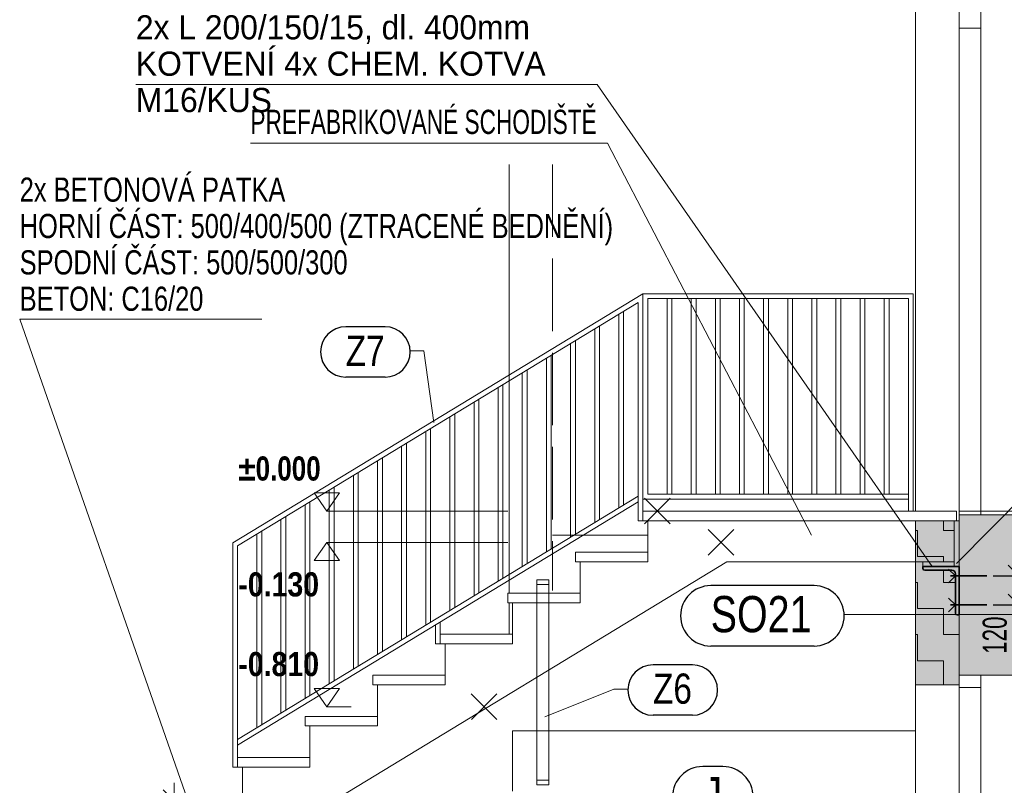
# Model space of a CAD drawing. Header units: millimetres. Extents: x 29003 to 60673, y -60985 to 17010.
# Tile 11 of 128: x 29003 to 33083, y -36696 to -33525. Entities that reach past the tile are written whole.
import ezdxf

# ---------------------------------------------------------------- set-up
doc = ezdxf.new("R2010")
doc.units = ezdxf.units.MM
doc.header["$PDMODE"] = 65
doc.linetypes.add('Carkovana 2x_1', pattern=[390, 300, -90])
for name, color, linetype, lineweight in [('XR$1$ŘEZY_1', 7, 'Continuous', 25), ('XR$2$ŘEZY - KOTY_ TEXTY_1', 7, 'Continuous', 25), ('XR$3$ŘEZY - FILING_1', 7, 'Continuous', 25)]:
    doc.layers.add(name, color=color, linetype=linetype, lineweight=lineweight)
doc.styles.add('ARIAL', font='ARIAL.TTF')
doc.styles.add('ARIALNARROW', font='ARIALN.TTF')
doc.dimstyles.new('DIMSTYLE_4', dxfattribs={"dimtxt": 100, "dimasz": 150, "dimexe": 0, "dimexo": 0, "dimgap": 50, "dimtad": 2, "dimdec": 0, "dimrnd": 5, "dimzin": 12, "dimdsep": 46, "dimtxsty": 'ARIALNARROW', "dimblk1": 'ALL_ML_STRICH', "dimblk2": 'ALL_ML_STRICH', "dimsah": 1, "dimcen": 0, "dimclrd": 6, "dimclre": 6, "dimclrt": 6, "dimadec": 0, "dimazin": 0, "dimtfac": 1, "dimtdec": 0, "dimtix": 1, "dimtmove": 2, "dimatfit": 3, "dimfxl": 0, "dimtzin": 0, "dimlwd": 0, "dimlwe": 13, "dimarcsym": 0})
doc.dimstyles.new('DIMSTYLE_5', dxfattribs={"dimtxt": 100, "dimasz": 150, "dimexe": 0, "dimexo": 0, "dimgap": 50, "dimtad": 2, "dimdec": 0, "dimrnd": 5, "dimzin": 12, "dimdsep": 46, "dimtxsty": 'ARIALNARROW', "dimblk1": 'ALL_ML_STRICH', "dimblk2": 'ALL_ML_STRICH', "dimsah": 1, "dimcen": 0, "dimclrd": 6, "dimclre": 6, "dimclrt": 6, "dimadec": 0, "dimazin": 0, "dimtfac": 1, "dimtdec": 0, "dimtix": 1, "dimtmove": 2, "dimatfit": 3, "dimfxl": 0, "dimtvp": 1.2, "dimtzin": 0, "dimlwd": 0, "dimlwe": 13, "dimarcsym": 0})

# ---------------------------------------------------------------- blocks, each defined once
blk = doc.blocks.new('KOMPLEXNÍ OBJEKT_3')
at = {"layer": 'XR$1$ŘEZY_1', "color": 7, "linetype": 'Continuous', "lineweight": 13}
for p, q in [((31585.9, -35560.2), (31585.9, -35600.2)), ((32885.9, -35560.2), (31585.9, -35560.2)), ((32885.9, -35600.2), (32885.9, -35560.2)), ((31585.9, -35600.2), (32885.9, -35600.2)), ((31605.9, -35770.2), (31605.9, -35600.2)), ((32875.9, -35600.2), (32875.9, -35770.2)), ((31605.9, -35730.2), (31305.9, -35730.2)), ((31305.9, -35730.2), (31305.9, -35770.2)), ((31605.9, -35770.2), (31605.9, -35730.2)), ((30253.4, -36790.2), (31933.4, -35770.2)), ((31305.9, -35770.2), (31605.9, -35770.2)), ((31325.9, -35940.2), (31325.9, -35770.2)), ((31933.4, -35770.2), (32875.9, -35770.2)), ((31325.9, -35900.2), (31025.9, -35900.2)), ((31025.9, -35900.2), (31025.9, -35940.2)), ((31325.9, -35940.2), (31325.9, -35900.2)), ((31025.9, -35940.2), (31325.9, -35940.2)), ((31045.9, -36110.2), (31045.9, -35940.2)), ((31045.9, -36070.2), (30745.9, -36070.2)), ((30745.9, -36070.2), (30745.9, -36110.2)), ((31045.9, -36110.2), (31045.9, -36070.2)), ((30745.9, -36110.2), (31045.9, -36110.2)), ((30765.9, -36280.2), (30765.9, -36110.2)), ((30765.9, -36240.2), (30465.9, -36240.2)), ((30465.9, -36240.2), (30465.9, -36280.2)), ((30765.9, -36280.2), (30765.9, -36240.2)), ((30465.9, -36280.2), (30765.9, -36280.2)), ((30485.9, -36450.2), (30485.9, -36280.2)), ((30485.9, -36410.2), (30185.9, -36410.2)), ((30185.9, -36410.2), (30185.9, -36450.2)), ((30485.9, -36450.2), (30485.9, -36410.2)), ((30185.9, -36450.2), (30485.9, -36450.2)), ((30205.9, -36620.2), (30205.9, -36450.2)), ((30205.9, -36580.2), (29905.9, -36580.2)), ((29905.9, -36580.2), (29905.9, -36620.2)), ((30205.9, -36620.2), (30205.9, -36580.2)), ((29905.9, -36620.2), (30205.9, -36620.2)), ((29925.9, -36750.2), (29925.9, -36620.2)), ((29925.9, -36750.2), (30095.9, -36750.2)), ((30095.9, -36750.2), (30095.9, -36790.2)), ((30095.9, -36790.2), (30253.4, -36790.2))]:
    blk.add_line(p, q, dxfattribs=at)
blk = doc.blocks.new('COMPLEX_ELEVATIONDIM_3')
at = {"layer": 'XR$2$ŘEZY - KOTY_ TEXTY_1', "color": 6, "linetype": 'Continuous', "lineweight": 13}
for p, q in [((30328.7, -35485.2), (30223.7, -35485.2)), ((30223.7, -35485.2), (30276.2, -35560.2)), ((30276.2, -35560.2), (30328.7, -35485.2)), ((31592.9, -35507.1), (31698.8, -35613.1)), ((31593, -35613.1), (31698.9, -35507.1)), ((30276.2, -35560.2), (30276.2, -35560.2)), ((30276.2, -35560.2), (30276.2, -35560.2)), ((30276.2, -35560.2), (31026.2, -35560.2)), ((30276.2, -35560.2), (30276.2, -35560.2)), ((30276.2, -35560.2), (30276.2, -35560.2)), ((31856.3, -35637.1), (31962.2, -35743.1)), ((31856.4, -35743.1), (31962.3, -35637.1)), ((30223.7, -35765.2), (30276.2, -35690.2)), ((30276.2, -35690.2), (30328.7, -35765.2)), ((30276.2, -35690.2), (30276.2, -35690.2)), ((30276.2, -35690.2), (30276.2, -35690.2)), ((30276.2, -35690.2), (31026.2, -35690.2)), ((30276.2, -35690.2), (30276.2, -35690.2)), ((30276.2, -35690.2), (30276.2, -35690.2)), ((30328.7, -35765.2), (30223.7, -35765.2)), ((30328.7, -36295.2), (30223.7, -36295.2)), ((30223.7, -36295.2), (30276.2, -36370.2)), ((30276.2, -36370.2), (30328.7, -36295.2)), ((30874.6, -36317.1), (30980.6, -36423.1)), ((30874.8, -36423.1), (30980.7, -36317.1)), ((30276.2, -36370.2), (30276.2, -36370.2)), ((30276.2, -36370.2), (30276.2, -36370.2)), ((30276.2, -36370.2), (30376.2, -36370.2)), ((30276.2, -36370.2), (30276.2, -36370.2)), ((30276.2, -36370.2), (30276.2, -36370.2))]:
    blk.add_line(p, q, dxfattribs=at)
at = {"layer": 'XR$2$ŘEZY - KOTY_ TEXTY_1', "color": 6, "linetype": 'Continuous', "lineweight": 18, "char_height": 100, "attachment_point": 7, "style": 'ARIALNARROW'}
for s, insert, width in [('\\W0.94;\\fArial Narrow|i0|b1|c0|p0;±0.000', (29908.7, -35435.2), 388.576), ('\\W1.03;\\fArial Narrow|i0|b1|c0|p0;-0.130', (29909.1, -35915.2), 392.672), ('\\W1.03;\\fArial Narrow|i0|b1|c0|p0;-0.810', (29909.1, -36245.2), 392.672)]:
    blk.add_mtext(s, dxfattribs=dict(at, insert=insert, width=width))
blk = doc.blocks.new('ALL_ML_STRICH')
at = {"color": 0, "linetype": 'ByBlock', "lineweight": -2}
for p, q in [((-0.3, -0.3), (0.3, 0.3)), ((0, -0.5), (0, 0.5)), ((-1, 0), (0.5, 0))]:
    blk.add_line(p, q, dxfattribs=at)
blk = doc.blocks.new('*D237')
at = {"layer": 'DEFPOINTS', "color": 6, "linetype": 'Continuous', "lineweight": 18}
for p in [(33010.9, -35829), (33010.9, -35949), (33144.3, -35949)]:
    blk.add_point(p, dxfattribs=at)
at = {"layer": 'XR$2$ŘEZY - KOTY_ TEXTY_1', "color": 6, "linetype": 'Continuous', "lineweight": -2}
for p, q in [((33037.2, -35829), (33144.3, -35829)), ((33144.3, -35949), (33144.3, -35829)), ((33037.2, -35949), (33144.3, -35949))]:
    blk.add_line(p, q, dxfattribs=at)
at = {"layer": 'XR$2$ŘEZY - KOTY_ TEXTY_1', "color": 6, "linetype": 'Continuous', "lineweight": 18, "xscale": 150, "yscale": 150, "zscale": 150}
for p, rotation in [((33144.3, -35829), 90), ((33144.3, -35949), 270)]:
    blk.add_blockref('ALL_ML_STRICH', p, dxfattribs=dict(at, rotation=rotation))
at = {"layer": 'XR$2$ŘEZY - KOTY_ TEXTY_1', "color": 6, "linetype": 'Continuous', "lineweight": 18, "insert": (33044.3, -36074.1), "char_height": 100, "width": 243.429, "attachment_point": 5, "rotation": 90, "style": 'ARIALNARROW'}
blk.add_mtext('\\W0.81;\\A1;{120}', dxfattribs=at)
blk = doc.blocks.new('*D260')
at = {"layer": 'DEFPOINTS', "color": 6, "linetype": 'Continuous', "lineweight": 18}
for p in [(29925.9, -36760.2), (29642.6, -37260.2), (29875.9, -37260.2)]:
    blk.add_point(p, dxfattribs=at)
at = {"layer": 'XR$2$ŘEZY - KOTY_ TEXTY_1', "color": 6, "linetype": 'Continuous', "lineweight": -2}
for p, q in [((29817.8, -36760.2), (29642.6, -36760.2)), ((29642.6, -37260.2), (29642.6, -36760.2)), ((29773.3, -37260.2), (29642.6, -37260.2))]:
    blk.add_line(p, q, dxfattribs=at)
at = {"layer": 'XR$2$ŘEZY - KOTY_ TEXTY_1', "color": 6, "linetype": 'Continuous', "lineweight": 18, "xscale": 150, "yscale": 150, "zscale": 150}
for p, rotation in [((29642.6, -36760.2), 90), ((29642.6, -37260.2), 270)]:
    blk.add_blockref('ALL_ML_STRICH', p, dxfattribs=dict(at, rotation=rotation))
at = {"layer": 'XR$2$ŘEZY - KOTY_ TEXTY_1', "color": 6, "linetype": 'Continuous', "lineweight": 18, "insert": (29542.6, -37007.6), "char_height": 100, "width": 243.429, "attachment_point": 5, "rotation": 90, "style": 'ARIALNARROW'}
blk.add_mtext('\\W0.81;\\A1;{500}', dxfattribs=at)

msp = doc.modelspace()

# ---------------------------------------------------------------- hatches: boundary and pattern name
at = {"layer": 'XR$3$ŘEZY - FILING_1', "linetype": 'Continuous', "lineweight": 13}
for color, points in [(254, [(32895.9, -35575.2), (32895.9, -36240.2), (33345.9, -36240.2), (33345.9, -35910.2), (39305.9, -35910.2), (39305.9, -36270.2), (39805.9, -36270.2), (39805.9, -36620.2), (39905.9, -36620.2), (39905.9, -35910.2), (41055.9, -35910.2), (41055.9, -36620.2), (41155.9, -36620.2), (41155.9, -35910.2), (41267.7, -35910.2), (43795.9, -37523.3), (43845.9, -37523.3), (43845.9, -38980.8), (43795.9, -38980.8), (43795.9, -39599.5), (45405.9, -39599.5), (45405.9, -33085.2), (46555.9, -33085.2), (46555.9, -32775), (46420.9, -32775), (46420.9, -32880.2), (43685.9, -32880.2), (43685.9, -32590.2), (39755.9, -32521.6), (39755.9, -31860.2), (39305.9, -31860.2), (39305.9, -32960.2), (39905.9, -32960.2), (39905.9, -32810.2), (41075.9, -32810.2), (41075.9, -33540.2), (41175.9, -33540.2), (41175.9, -32810.2), (42885.9, -32810.2), (42885.9, -33190.2), (44955.9, -33190.2), (44955.9, -37420.2), (43875.9, -37420.2), (43875.9, -37251.1), (43610.9, -37251.1), (43610.9, -37082), (43345.9, -37082), (43345.9, -36912.9), (43080.9, -36912.9), (43080.9, -36743.8), (42815.9, -36743.8), (42815.9, -36574.7), (42550.9, -36574.7), (42550.9, -36405.6), (42285.9, -36405.6), (42285.9, -36236.5), (42020.9, -36236.5), (42020.9, -36067.4), (41755.9, -36067.4), (41755.9, -35898.3), (41490.9, -35898.3), (41490.9, -35729.3), (41225.9, -35729.3), (41225.9, -35560.2), (35775.9, -35560.2), (35775.9, -35575.2)]), (3, [(32875.9, -35790.2), (32895.9, -35790.2), (32895.9, -35600.2), (32875.9, -35600.2)]), (3, [(32745.9, -35790.2), (32875.9, -35790.2), (32875.9, -35770.2), (32745.9, -35770.2)]), (5, [(32881.3, -35985.2), (32881.9, -35986.4), (32882.6, -35987.5), (32883.6, -35988.4), (32884.6, -35989.2), (32885.8, -35989.7), (32887.1, -35990.1), (32888.4, -35990.2), (32895.9, -35990.2), (32895.9, -35790.2), (32745.9, -35790.2), (32745.9, -35797.7), (32746, -35799), (32746.3, -35800.2), (32746.9, -35801.4), (32747.6, -35802.5), (32748.6, -35803.4), (32749.6, -35804.2), (32750.8, -35804.7), (32752.1, -35805.1), (32753.4, -35805.2), (32865.9, -35805.2), (32868.5, -35805.4), (32871, -35806.1), (32873.4, -35807.2), (32875.5, -35808.7), (32877.4, -35810.5), (32878.9, -35812.7), (32880, -35815), (32880.7, -35817.6), (32880.9, -35820.2), (32880.9, -35982.7), (32881, -35984)])]:
    msp.add_hatch(color=color, dxfattribs=at).paths.add_polyline_path(points)
msp.add_hatch(color=11, dxfattribs=at).paths.add_polyline_path([(32875.9, -35770.2), (32875.9, -35600.2), (32715.9, -35600.2), (32715.9, -36280.2), (32895.9, -36280.2), (32895.9, -35989), (32884.4, -35989), (32883.6, -35988.4), (32882.6, -35987.5), (32881.9, -35986.4), (32881.3, -35985.2), (32881, -35984), (32880.9, -35982.7), (32880.9, -35820.2), (32880.7, -35817.6), (32880, -35815), (32878.9, -35812.7), (32877.4, -35810.5), (32875.5, -35808.7), (32873.4, -35807.2), (32871, -35806.1), (32868.5, -35805.4), (32865.9, -35805.2), (32753.4, -35805.2), (32752.1, -35805.1), (32750.8, -35804.7), (32749.6, -35804.2), (32748.6, -35803.4), (32747.6, -35802.5), (32746.9, -35801.4), (32746.3, -35800.2), (32746, -35799), (32745.9, -35797.7), (32745.9, -35770.2)], flags=0)
h = msp.add_hatch(dxfattribs=at)
h.set_pattern_fill('VZOR', scale=108, style=0, pattern_type=2)
h.set_pattern_definition([(0, (216, 216), (108, 108), [108, -108]), (90, (216, 216), (-108, 108), [108, -108])])
h.paths.add_polyline_path([(32875.9, -35770.2), (32875.9, -35600.2), (32715.9, -35600.2), (32715.9, -36280.2), (32895.9, -36280.2), (32895.9, -35989), (32884.4, -35989), (32883.6, -35988.4), (32882.6, -35987.5), (32881.9, -35986.4), (32881.3, -35985.2), (32881, -35984), (32880.9, -35982.7), (32880.9, -35820.2), (32880.7, -35817.6), (32880, -35815), (32878.9, -35812.7), (32877.4, -35810.5), (32875.5, -35808.7), (32873.4, -35807.2), (32871, -35806.1), (32868.5, -35805.4), (32865.9, -35805.2), (32753.4, -35805.2), (32752.1, -35805.1), (32750.8, -35804.7), (32749.6, -35804.2), (32748.6, -35803.4), (32747.6, -35802.5), (32746.9, -35801.4), (32746.3, -35800.2), (32746, -35799), (32745.9, -35797.7), (32745.9, -35770.2)], flags=0)

# ---------------------------------------------------------------- linework, layer by layer
at = {"layer": 'XR$1$ŘEZY_1', "color": 132, "linetype": 'Continuous', "lineweight": 13}
for p, q in [((32895.9, -35560.2), (32895.9, -32660.2)), ((32985.9, -35560.2), (32985.9, -32660.2)), ((32895.9, -33560.2), (32985.9, -33560.2)), ((32895.9, -37590.2), (32895.9, -36240.2)), ((32985.9, -37590.2), (32985.9, -36240.2)), ((32985.9, -36290.2), (32895.9, -36290.2))]:
    msp.add_line(p, q, dxfattribs=at)
at = {"layer": 'XR$1$ŘEZY_1', "color": 7, "linetype": 'Continuous', "lineweight": 13}
for p, q in [((32715.9, -32700.2), (32715.9, -35560.2)), ((31030.9, -34124.7), (31030.9, -35900.2)), ((31645.9, -35560.2), (32885.9, -35560.2)), ((32895.9, -36240.2), (32895.9, -35560.2)), ((32895.9, -35575.2), (35775.9, -35575.2)), ((32715.9, -35600.2), (32715.9, -36280.2)), ((31210.9, -35660.2), (31605.9, -35660.2)), ((32895.9, -35690.2), (32895.9, -36240.2)), ((31030.9, -35940.2), (31030.9, -36070.2)), ((33345.9, -36240.2), (32895.9, -36240.2)), ((32895.9, -36240.2), (32895.9, -36750.2)), ((32895.9, -36280.2), (32895.9, -36240.2)), ((32715.9, -36280.2), (32715.9, -37560.2)), ((32715.9, -36280.2), (32895.9, -36280.2)), ((31045.9, -36720.2), (31045.9, -36470.2)), ((31045.9, -36470.2), (32715.9, -36470.2))]:
    msp.add_line(p, q, dxfattribs=at)
at = {"layer": 'XR$1$ŘEZY_1', "color": 7, "linetype": 'Carkovana 2x_1', "lineweight": 13}
msp.add_line((31210.9, -34124.7), (31210.9, -35888.7), dxfattribs=at)
at = {"layer": 'XR$1$ŘEZY_1', "color": 5, "linetype": 'Continuous', "lineweight": 13}
for p, q in [((29885.9, -35692.3), (31585.9, -34660.2)), ((31585.9, -35600.2), (31585.9, -34660.2)), ((31585.9, -34660.2), (32705.9, -34660.2)), ((32685.9, -34680.2), (31605.9, -34680.2)), ((31605.9, -34680.2), (31605.9, -35490.2)), ((31685.9, -34680.2), (31685.9, -35490.2)), ((31705.9, -34680.2), (31705.9, -35490.2)), ((31785.9, -34680.2), (31785.9, -35490.2)), ((31805.9, -34680.2), (31805.9, -35490.2)), ((31885.9, -34680.2), (31885.9, -35490.2)), ((31905.9, -34680.2), (31905.9, -35490.2)), ((31985.9, -34680.2), (31985.9, -35490.2)), ((32005.9, -34680.2), (32005.9, -35490.2)), ((32085.9, -34680.2), (32085.9, -35490.2)), ((32105.9, -34680.2), (32105.9, -35490.2)), ((32185.9, -34680.2), (32185.9, -35490.2)), ((32205.9, -34680.2), (32205.9, -35490.2)), ((32285.9, -34680.2), (32285.9, -35490.2)), ((32305.9, -34680.2), (32305.9, -35490.2)), ((32385.9, -34680.2), (32385.9, -35490.2)), ((32405.9, -34680.2), (32405.9, -35490.2)), ((32485.9, -34680.2), (32485.9, -35490.2)), ((32505.9, -34680.2), (32505.9, -35490.2)), ((32585.9, -34680.2), (32585.9, -35490.2)), ((32605.9, -34680.2), (32605.9, -35490.2)), ((32685.9, -35560.2), (32685.9, -34680.2)), ((32705.9, -34660.2), (32705.9, -35560.2)), ((29905.9, -35703.6), (31565.9, -34695.7)), ((31565.9, -34695.7), (31565.9, -35600.2)), ((31485.9, -34744.3), (31485.9, -35547.5)), ((31505.9, -34732.1), (31505.9, -35535.3)), ((31385.9, -34805), (31385.9, -35608.2)), ((31405.9, -34792.8), (31405.9, -35596.1)), ((31285.9, -34865.7), (31285.9, -35668.9)), ((31305.9, -34853.6), (31305.9, -35656.8)), ((31185.9, -34926.4), (31185.9, -35729.6)), ((31205.9, -34914.3), (31205.9, -35717.5)), ((31085.9, -34987.1), (31085.9, -35790.3)), ((31105.9, -34975), (31105.9, -35778.2)), ((30985.9, -35047.8), (30985.9, -35851.1)), ((31005.9, -35035.7), (31005.9, -35838.9)), ((30885.9, -35108.6), (30885.9, -35911.8)), ((30905.9, -35096.4), (30905.9, -35899.6)), ((30785.9, -35169.3), (30785.9, -35972.5)), ((30805.9, -35157.1), (30805.9, -35960.3)), ((30685.9, -35230), (30685.9, -36033.2)), ((30705.9, -35217.8), (30705.9, -36021.1)), ((30585.9, -35290.7), (30585.9, -36093.9)), ((30605.9, -35278.6), (30605.9, -36081.8)), ((30485.9, -35351.4), (30485.9, -36154.6)), ((30505.9, -35339.3), (30505.9, -36142.5)), ((30385.9, -35412.1), (30385.9, -36215.3)), ((30405.9, -35400), (30405.9, -36203.2)), ((29905.9, -36506.8), (31565.9, -35498.9)), ((30285.9, -35472.8), (30285.9, -36276.1)), ((30305.9, -35460.7), (30305.9, -36263.9)), ((31605.9, -35490.2), (32685.9, -35490.2)), ((29905.9, -36530.2), (31565.9, -35522.3)), ((30185.9, -35533.6), (30185.9, -36336.8)), ((30205.9, -35521.4), (30205.9, -36324.6)), ((31585.9, -35510.2), (32685.9, -35510.2)), ((32705.9, -35560.2), (32685.9, -35560.2)), ((35195.9, -35560.2), (32985.9, -35560.2)), ((32985.9, -35560.2), (32985.9, -35575.2)), ((32985.9, -35575.2), (35195.9, -35575.2)), ((30085.9, -35594.3), (30085.9, -36397.5)), ((30105.9, -35582.1), (30105.9, -36385.3)), ((31565.9, -35600.2), (31585.9, -35600.2)), ((29985.9, -35655), (29985.9, -36458.2)), ((30005.9, -35642.8), (30005.9, -36446.1)), ((29885.9, -35692.3), (29885.9, -36620.2)), ((29905.9, -36620.2), (29905.9, -35703.6)), ((31145.9, -35844.4), (31195.9, -35844.4)), ((31145.9, -36694.4), (31145.9, -35844.4)), ((31145.9, -35864.4), (31195.9, -35864.4)), ((31195.9, -35844.4), (31195.9, -36694.4)), ((30745.9, -36110.2), (30745.9, -36020.2)), ((30725.9, -36110.2), (30725.9, -36032.3)), ((30745.9, -36110.2), (30725.9, -36110.2)), ((29885.9, -36620.2), (29905.9, -36620.2)), ((31195.9, -36674.4), (31145.9, -36674.4)), ((31195.9, -36694.4), (31145.9, -36694.4))]:
    msp.add_line(p, q, dxfattribs=at)
at = {"layer": 'XR$1$ŘEZY_1', "color": 1, "linetype": 'Continuous', "lineweight": 13}
msp.add_line((32895.9, -35560.2), (32985.9, -35560.2), dxfattribs=at)
at = {"layer": 'XR$1$ŘEZY_1', "color": 5, "linetype": 'Continuous', "lineweight": 35}
for p, q in [((32895.9, -35790.2), (32745.9, -35790.2)), ((32745.9, -35790.2), (32745.9, -35797.7)), ((32753.4, -35805.2), (32865.9, -35805.2)), ((32880.9, -35829), (32852.6, -35800.7)), ((32880.9, -35820.2), (32880.9, -35982.7)), ((32895.9, -35990.2), (32895.9, -35790.2)), ((32880.9, -35829), (32852.6, -35857.3)), ((32860.9, -35829), (33010.9, -35829)), ((32880.9, -35949), (32852.6, -35920.7)), ((32880.9, -35949), (32852.6, -35977.3)), ((32860.9, -35949), (33010.9, -35949)), ((32888.4, -35990.2), (32895.9, -35990.2))]:
    msp.add_line(p, q, dxfattribs=at)
for centre, radius, start, end in [((32753.4, -35797.7), 7.5, 180, 270), ((32865.9, -35820.2), 15, 0, 90), ((32888.4, -35982.7), 7.5, 180, 270)]:
    msp.add_arc(centre, radius, start, end, dxfattribs=at)
at = {"layer": 'XR$2$ŘEZY - KOTY_ TEXTY_1', "color": 7, "linetype": 'Continuous', "lineweight": 13}
for p, q in [((29484.5, -33793.3), (31396.5, -33793.3)), ((31396.5, -33793.3), (32785.1, -35790.2)), ((29959.2, -34036.4), (31439.2, -34036.4)), ((31439.2, -34036.4), (32284, -35659.9)), ((33941.2, -34708.5), (32885.4, -35777.7)), ((29003, -34765.5), (30005.9, -34765.5)), ((29003, -34765.5), (29875.9, -37260.2))]:
    msp.add_line(p, q, dxfattribs=at)
at = {"layer": 'XR$2$ŘEZY - KOTY_ TEXTY_1', "color": 3, "linetype": 'Continuous', "lineweight": 25}
for p, q in [((30517.3, -34796.8), (30354.3, -34796.8)), ((30517.3, -35005.1), (30354.3, -35005.1)), ((32295.2, -35869), (31866.6, -35869)), ((32295.2, -36119), (31866.6, -36119)), ((31790.8, -36197.1), (31627.8, -36197.1)), ((31790.8, -36405.4), (31627.8, -36405.4)), ((31917.3, -36618), (31833.5, -36618))]:
    msp.add_line(p, q, dxfattribs=at)
at = {"layer": 'XR$2$ŘEZY - KOTY_ TEXTY_1', "color": 3, "linetype": 'Continuous', "lineweight": 13}
for p, q in [((30620.1, -34896.8), (30678.4, -34896.8)), ((30678.4, -34896.8), (30719.8, -35193.2)), ((32895.9, -35600.2), (32875.9, -35600.2)), ((32875.9, -35600.2), (32875.9, -35790.2)), ((32895.9, -35790.2), (32895.9, -35600.2)), ((32875.9, -35770.2), (32745.9, -35770.2)), ((32745.9, -35770.2), (32745.9, -35790.2)), ((32875.9, -35790.2), (32875.9, -35770.2)), ((32745.9, -35790.2), (32875.9, -35790.2)), ((32875.9, -35790.2), (32895.9, -35790.2)), ((32419.4, -35989), (33345.9, -35989)), ((31465.3, -36297.1), (31179.1, -36411.9)), ((31523.6, -36297.1), (31465.3, -36297.1))]:
    msp.add_line(p, q, dxfattribs=at)
at = {"layer": 'XR$2$ŘEZY - KOTY_ TEXTY_1', "color": 3, "linetype": 'Continuous', "lineweight": 25}
for centre, radius, start, end in [((30354.3, -34901), 104.2, 90, 270), ((30517.3, -34901), 104.2, 270, 90), ((31866.6, -35994), 125, 90, 270), ((32295.2, -35994), 125, 270, 90), ((31627.8, -36301.2), 104.2, 90, 270), ((31790.8, -36301.2), 104.2, 270, 90), ((31833.5, -36743), 125, 90, 270), ((31917.3, -36743), 125, 270, 90)]:
    msp.add_arc(centre, radius, start, end, dxfattribs=at)

# ---------------------------------------------------------------- block references
at = {"layer": 'XR$1$ŘEZY_1', "color": 7, "linetype": 'Continuous', "lineweight": 13}
msp.add_blockref('KOMPLEXNÍ OBJEKT_3', (0, 0), dxfattribs=at)
at = {"layer": 'XR$2$ŘEZY - KOTY_ TEXTY_1', "color": 6, "linetype": 'Continuous', "lineweight": 13}
msp.add_blockref('COMPLEX_ELEVATIONDIM_3', (0, 0), dxfattribs=at)

# ---------------------------------------------------------------- texts
at = {"layer": 'XR$2$ŘEZY - KOTY_ TEXTY_1', "color": 7, "linetype": 'Continuous', "lineweight": 13, "char_height": 100, "attachment_point": 1, "line_spacing_factor": 0.903614, "style": 'ARIALNARROW'}
for s, insert, width in [('\\W1.15;2x L 200/150/15, dl. 400mm\\PKOTVENÍ 4x CHEM. KOTVA M16/KUS', (29484.5, -33506.6), 1969.339), ('\\W0.92;2x BETONOVÁ PATKA\\PHORNÍ ČÁST: 500/400/500 (ZTRACENÉ BEDNĚNÍ)\\PSPODNÍ ČÁST: 500/500/300\\PBETON: C16/20', (29003, -34178.8), 2614.188)]:
    msp.add_mtext(s, dxfattribs=dict(at, insert=insert, width=width))
at = {"layer": 'XR$2$ŘEZY - KOTY_ TEXTY_1', "color": 7, "linetype": 'Continuous', "lineweight": 18, "insert": (29959.2, -33999.7), "char_height": 100, "width": 1478.371, "attachment_point": 7, "style": 'ARIALNARROW'}
msp.add_mtext('\\W0.82;PREFABRIKOVANÉ SCHODIŠTĚ', dxfattribs=at)
at = {"layer": 'XR$2$ŘEZY - KOTY_ TEXTY_1', "color": 3, "linetype": 'Continuous', "lineweight": 25, "attachment_point": 7, "style": 'ARIAL'}
for s, insert, char_height, width in [('\\W0.79;Z7', (30354.3, -34959.3), 125, 212.618), ('\\W0.78;SO21', (31866.6, -36064), 150, 487.237), ('\\W0.79;Z6', (31627.8, -36359.6), 125, 212.618), ('\\W0.78;J', (31833.5, -36813), 150, 142.688)]:
    msp.add_mtext(s, dxfattribs=dict(at, insert=insert, char_height=char_height, width=width))

# ---------------------------------------------------------------- dimensions: what is measured, and where the dimension line sits
at = {"layer": 'XR$2$ŘEZY - KOTY_ TEXTY_1', "color": 6, "linetype": 'Continuous', "lineweight": 18}
for base, p1, p2, dimstyle, picture, middle in [((33144.3, -35829), (33037.2, -35949), (33037.2, -35829), 'DIMSTYLE_5', '*D237', (33044.3, -36074.1)), ((29642.6, -36760.2), (29773.3, -37260.2), (29817.8, -36760.2), 'DIMSTYLE_4', '*D260', (29542.6, -37007.6))]:
    dim = msp.add_linear_dim(base=base, p1=p1, p2=p2, angle=90, dimstyle=dimstyle, override={"dimpost": '<>', "dimclrd": 6, "dimclre": 6, "dimclrt": 6, "dimlwd": 0, "dimlwe": 18}, dxfattribs=at)
    dim.commit()
    dim.dimension.update_dxf_attribs({"geometry": picture, "text_midpoint": middle, "dimtype": 160})

doc.saveas('drawing.dxf')
